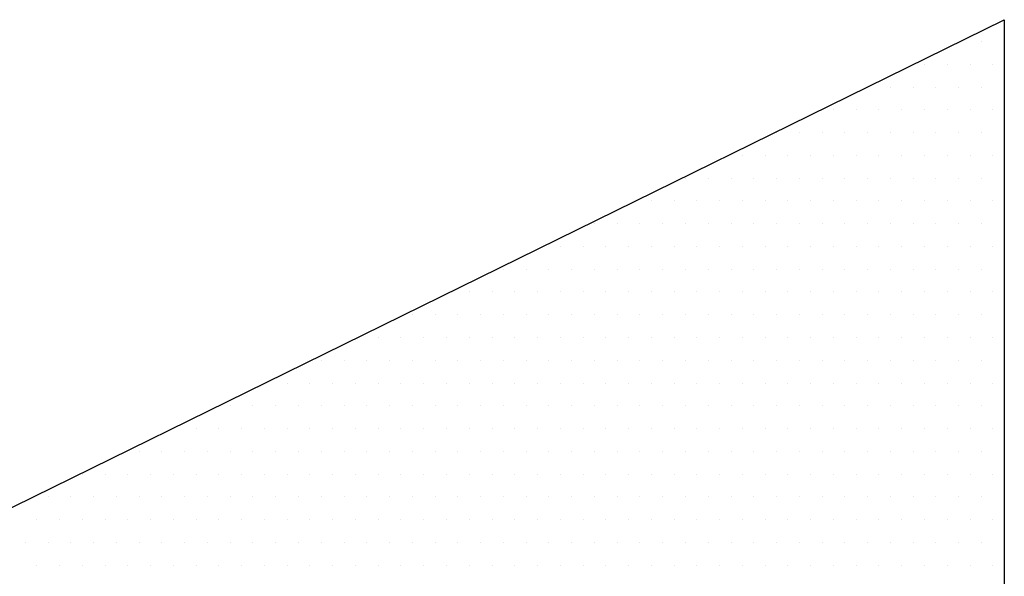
# Model space of a CAD drawing. Header units: millimetres. Extents: x 472 to 1299, y 510 to 798.
# Tile 63 of 69: x 1142.97 to 1145.65, y 594.62 to 596.13. Entities that reach past the tile are written whole.
import ezdxf
from ezdxf.enums import TextEntityAlignment as Align

# ---------------------------------------------------------------- set-up
doc = ezdxf.new("R2010")
doc.units = ezdxf.units.MM
doc.header["$LTSCALE"] = 4
doc.layers.add('KKS_1', color=7, linetype='Continuous', lineweight=5)
doc.styles.get("Standard").update_dxf_attribs({"font": 'ISOCP.SHX'})

# ---------------------------------------------------------------- blocks, each defined once
blk = doc.blocks.new('*X17')
at = {"color": 0, "linetype": 'Continuous'}
for p, q in [((-3.09375, 1.4375), (-3.09375, 1.4375)), ((-3.03125, 1.4375), (-3.03125, 1.4375)), ((-3.0625, 1.375), (-3.0625, 1.375)), ((-3, 1.375), (-3, 1.375)), ((-2.9375, 1.375), (-2.9375, 1.375)), ((-2.875, 1.375), (-2.875, 1.375)), ((-3.09375, 1.3125), (-3.09375, 1.3125)), ((-3.03125, 1.3125), (-3.03125, 1.3125)), ((-2.96875, 1.3125), (-2.96875, 1.3125)), ((-2.90625, 1.3125), (-2.90625, 1.3125)), ((-2.84375, 1.3125), (-2.84375, 1.3125)), ((-2.78125, 1.3125), (-2.78125, 1.3125)), ((-2.71875, 1.3125), (-2.71875, 1.3125)), ((-3.0625, 1.25), (-3.0625, 1.25)), ((-3, 1.25), (-3, 1.25)), ((-2.9375, 1.25), (-2.9375, 1.25)), ((-2.875, 1.25), (-2.875, 1.25)), ((-2.8125, 1.25), (-2.8125, 1.25)), ((-2.75, 1.25), (-2.75, 1.25)), ((-2.6875, 1.25), (-2.6875, 1.25)), ((-2.625, 1.25), (-2.625, 1.25)), ((-3.09375, 1.1875), (-3.09375, 1.1875)), ((-3.03125, 1.1875), (-3.03125, 1.1875)), ((-2.96875, 1.1875), (-2.96875, 1.1875)), ((-2.90625, 1.1875), (-2.90625, 1.1875)), ((-2.84375, 1.1875), (-2.84375, 1.1875)), ((-2.78125, 1.1875), (-2.78125, 1.1875)), ((-2.71875, 1.1875), (-2.71875, 1.1875)), ((-2.65625, 1.1875), (-2.65625, 1.1875)), ((-2.59375, 1.1875), (-2.59375, 1.1875)), ((-2.53125, 1.1875), (-2.53125, 1.1875)), ((-2.46875, 1.1875), (-2.46875, 1.1875)), ((-3.0625, 1.125), (-3.0625, 1.125)), ((-3, 1.125), (-3, 1.125)), ((-2.9375, 1.125), (-2.9375, 1.125)), ((-2.875, 1.125), (-2.875, 1.125)), ((-2.8125, 1.125), (-2.8125, 1.125)), ((-2.75, 1.125), (-2.75, 1.125)), ((-2.6875, 1.125), (-2.6875, 1.125)), ((-2.625, 1.125), (-2.625, 1.125)), ((-2.5625, 1.125), (-2.5625, 1.125)), ((-2.5, 1.125), (-2.5, 1.125)), ((-2.4375, 1.125), (-2.4375, 1.125)), ((-2.375, 1.125), (-2.375, 1.125)), ((-3.09375, 1.0625), (-3.09375, 1.0625)), ((-3.03125, 1.0625), (-3.03125, 1.0625)), ((-2.96875, 1.0625), (-2.96875, 1.0625)), ((-2.90625, 1.0625), (-2.90625, 1.0625)), ((-2.84375, 1.0625), (-2.84375, 1.0625)), ((-2.78125, 1.0625), (-2.78125, 1.0625)), ((-2.71875, 1.0625), (-2.71875, 1.0625)), ((-2.65625, 1.0625), (-2.65625, 1.0625)), ((-2.59375, 1.0625), (-2.59375, 1.0625)), ((-2.53125, 1.0625), (-2.53125, 1.0625)), ((-2.46875, 1.0625), (-2.46875, 1.0625)), ((-2.40625, 1.0625), (-2.40625, 1.0625)), ((-2.34375, 1.0625), (-2.34375, 1.0625)), ((-2.28125, 1.0625), (-2.28125, 1.0625)), ((-2.21875, 1.0625), (-2.21875, 1.0625)), ((-3.0625, 1), (-3.0625, 1)), ((-3, 1), (-3, 1)), ((-2.9375, 1), (-2.9375, 1)), ((-2.875, 1), (-2.875, 1)), ((-2.8125, 1), (-2.8125, 1)), ((-2.75, 1), (-2.75, 1)), ((-2.6875, 1), (-2.6875, 1)), ((-2.625, 1), (-2.625, 1)), ((-2.5625, 1), (-2.5625, 1)), ((-2.5, 1), (-2.5, 1)), ((-2.4375, 1), (-2.4375, 1)), ((-2.375, 1), (-2.375, 1)), ((-2.3125, 1), (-2.3125, 1)), ((-2.25, 1), (-2.25, 1)), ((-2.1875, 1), (-2.1875, 1)), ((-2.125, 1), (-2.125, 1)), ((-3.09375, 0.9375), (-3.09375, 0.9375)), ((-3.03125, 0.9375), (-3.03125, 0.9375)), ((-2.96875, 0.9375), (-2.96875, 0.9375)), ((-2.90625, 0.9375), (-2.90625, 0.9375)), ((-2.84375, 0.9375), (-2.84375, 0.9375)), ((-2.78125, 0.9375), (-2.78125, 0.9375)), ((-2.71875, 0.9375), (-2.71875, 0.9375)), ((-2.65625, 0.9375), (-2.65625, 0.9375)), ((-2.59375, 0.9375), (-2.59375, 0.9375)), ((-2.53125, 0.9375), (-2.53125, 0.9375)), ((-2.46875, 0.9375), (-2.46875, 0.9375)), ((-2.40625, 0.9375), (-2.40625, 0.9375)), ((-2.34375, 0.9375), (-2.34375, 0.9375)), ((-2.28125, 0.9375), (-2.28125, 0.9375)), ((-2.21875, 0.9375), (-2.21875, 0.9375)), ((-2.15625, 0.9375), (-2.15625, 0.9375)), ((-2.09375, 0.9375), (-2.09375, 0.9375)), ((-2.03125, 0.9375), (-2.03125, 0.9375)), ((-1.96875, 0.9375), (-1.96875, 0.9375)), ((-3.0625, 0.875), (-3.0625, 0.875)), ((-3, 0.875), (-3, 0.875)), ((-2.9375, 0.875), (-2.9375, 0.875)), ((-2.875, 0.875), (-2.875, 0.875)), ((-2.8125, 0.875), (-2.8125, 0.875)), ((-2.75, 0.875), (-2.75, 0.875)), ((-2.6875, 0.875), (-2.6875, 0.875)), ((-2.625, 0.875), (-2.625, 0.875)), ((-2.5625, 0.875), (-2.5625, 0.875)), ((-2.5, 0.875), (-2.5, 0.875)), ((-2.4375, 0.875), (-2.4375, 0.875)), ((-2.375, 0.875), (-2.375, 0.875)), ((-2.3125, 0.875), (-2.3125, 0.875)), ((-2.25, 0.875), (-2.25, 0.875)), ((-2.1875, 0.875), (-2.1875, 0.875)), ((-2.125, 0.875), (-2.125, 0.875)), ((-2.0625, 0.875), (-2.0625, 0.875)), ((-2, 0.875), (-2, 0.875)), ((-1.9375, 0.875), (-1.9375, 0.875)), ((-1.875, 0.875), (-1.875, 0.875)), ((-3.09375, 0.8125), (-3.09375, 0.8125)), ((-3.03125, 0.8125), (-3.03125, 0.8125)), ((-2.96875, 0.8125), (-2.96875, 0.8125)), ((-2.90625, 0.8125), (-2.90625, 0.8125)), ((-2.84375, 0.8125), (-2.84375, 0.8125)), ((-2.78125, 0.8125), (-2.78125, 0.8125)), ((-2.71875, 0.8125), (-2.71875, 0.8125)), ((-2.65625, 0.8125), (-2.65625, 0.8125)), ((-2.59375, 0.8125), (-2.59375, 0.8125)), ((-2.53125, 0.8125), (-2.53125, 0.8125)), ((-2.46875, 0.8125), (-2.46875, 0.8125)), ((-2.40625, 0.8125), (-2.40625, 0.8125)), ((-2.34375, 0.8125), (-2.34375, 0.8125)), ((-2.28125, 0.8125), (-2.28125, 0.8125)), ((-2.21875, 0.8125), (-2.21875, 0.8125)), ((-2.15625, 0.8125), (-2.15625, 0.8125)), ((-2.09375, 0.8125), (-2.09375, 0.8125)), ((-2.03125, 0.8125), (-2.03125, 0.8125)), ((-1.96875, 0.8125), (-1.96875, 0.8125)), ((-1.90625, 0.8125), (-1.90625, 0.8125)), ((-1.84375, 0.8125), (-1.84375, 0.8125)), ((-1.78125, 0.8125), (-1.78125, 0.8125)), ((-1.71875, 0.8125), (-1.71875, 0.8125)), ((-3.0625, 0.75), (-3.0625, 0.75)), ((-3, 0.75), (-3, 0.75)), ((-2.9375, 0.75), (-2.9375, 0.75)), ((-2.875, 0.75), (-2.875, 0.75)), ((-2.8125, 0.75), (-2.8125, 0.75)), ((-2.75, 0.75), (-2.75, 0.75)), ((-2.6875, 0.75), (-2.6875, 0.75)), ((-2.625, 0.75), (-2.625, 0.75)), ((-2.5625, 0.75), (-2.5625, 0.75)), ((-2.5, 0.75), (-2.5, 0.75)), ((-2.4375, 0.75), (-2.4375, 0.75)), ((-2.375, 0.75), (-2.375, 0.75)), ((-2.3125, 0.75), (-2.3125, 0.75)), ((-2.25, 0.75), (-2.25, 0.75)), ((-2.1875, 0.75), (-2.1875, 0.75)), ((-2.125, 0.75), (-2.125, 0.75)), ((-2.0625, 0.75), (-2.0625, 0.75)), ((-2, 0.75), (-2, 0.75)), ((-1.9375, 0.75), (-1.9375, 0.75)), ((-1.875, 0.75), (-1.875, 0.75)), ((-1.8125, 0.75), (-1.8125, 0.75)), ((-1.75, 0.75), (-1.75, 0.75)), ((-1.6875, 0.75), (-1.6875, 0.75)), ((-1.625, 0.75), (-1.625, 0.75)), ((-3.09375, 0.6875), (-3.09375, 0.6875)), ((-3.03125, 0.6875), (-3.03125, 0.6875)), ((-2.96875, 0.6875), (-2.96875, 0.6875)), ((-2.90625, 0.6875), (-2.90625, 0.6875)), ((-2.84375, 0.6875), (-2.84375, 0.6875)), ((-2.78125, 0.6875), (-2.78125, 0.6875)), ((-2.71875, 0.6875), (-2.71875, 0.6875)), ((-2.65625, 0.6875), (-2.65625, 0.6875)), ((-2.59375, 0.6875), (-2.59375, 0.6875)), ((-2.53125, 0.6875), (-2.53125, 0.6875)), ((-2.46875, 0.6875), (-2.46875, 0.6875)), ((-2.40625, 0.6875), (-2.40625, 0.6875)), ((-2.34375, 0.6875), (-2.34375, 0.6875)), ((-2.28125, 0.6875), (-2.28125, 0.6875)), ((-2.21875, 0.6875), (-2.21875, 0.6875)), ((-2.15625, 0.6875), (-2.15625, 0.6875)), ((-2.09375, 0.6875), (-2.09375, 0.6875)), ((-2.03125, 0.6875), (-2.03125, 0.6875)), ((-1.96875, 0.6875), (-1.96875, 0.6875)), ((-1.90625, 0.6875), (-1.90625, 0.6875)), ((-1.84375, 0.6875), (-1.84375, 0.6875)), ((-1.78125, 0.6875), (-1.78125, 0.6875)), ((-1.71875, 0.6875), (-1.71875, 0.6875)), ((-1.65625, 0.6875), (-1.65625, 0.6875)), ((-1.59375, 0.6875), (-1.59375, 0.6875)), ((-1.53125, 0.6875), (-1.53125, 0.6875)), ((-1.46875, 0.6875), (-1.46875, 0.6875)), ((-3.0625, 0.625), (-3.0625, 0.625)), ((-3, 0.625), (-3, 0.625)), ((-2.9375, 0.625), (-2.9375, 0.625)), ((-2.875, 0.625), (-2.875, 0.625)), ((-2.8125, 0.625), (-2.8125, 0.625)), ((-2.75, 0.625), (-2.75, 0.625)), ((-2.6875, 0.625), (-2.6875, 0.625)), ((-2.625, 0.625), (-2.625, 0.625)), ((-2.5625, 0.625), (-2.5625, 0.625)), ((-2.5, 0.625), (-2.5, 0.625)), ((-2.4375, 0.625), (-2.4375, 0.625)), ((-2.375, 0.625), (-2.375, 0.625)), ((-2.3125, 0.625), (-2.3125, 0.625)), ((-2.25, 0.625), (-2.25, 0.625)), ((-2.1875, 0.625), (-2.1875, 0.625)), ((-2.125, 0.625), (-2.125, 0.625)), ((-2.0625, 0.625), (-2.0625, 0.625)), ((-2, 0.625), (-2, 0.625)), ((-1.9375, 0.625), (-1.9375, 0.625)), ((-1.875, 0.625), (-1.875, 0.625)), ((-1.8125, 0.625), (-1.8125, 0.625)), ((-1.75, 0.625), (-1.75, 0.625)), ((-1.6875, 0.625), (-1.6875, 0.625)), ((-1.625, 0.625), (-1.625, 0.625)), ((-1.5625, 0.625), (-1.5625, 0.625)), ((-1.5, 0.625), (-1.5, 0.625)), ((-1.4375, 0.625), (-1.4375, 0.625)), ((-1.375, 0.625), (-1.375, 0.625)), ((-3.09375, 0.5625), (-3.09375, 0.5625)), ((-3.03125, 0.5625), (-3.03125, 0.5625)), ((-2.96875, 0.5625), (-2.96875, 0.5625)), ((-2.90625, 0.5625), (-2.90625, 0.5625)), ((-2.84375, 0.5625), (-2.84375, 0.5625)), ((-2.78125, 0.5625), (-2.78125, 0.5625)), ((-2.71875, 0.5625), (-2.71875, 0.5625)), ((-2.65625, 0.5625), (-2.65625, 0.5625)), ((-2.59375, 0.5625), (-2.59375, 0.5625)), ((-2.53125, 0.5625), (-2.53125, 0.5625)), ((-2.46875, 0.5625), (-2.46875, 0.5625)), ((-2.40625, 0.5625), (-2.40625, 0.5625)), ((-2.34375, 0.5625), (-2.34375, 0.5625)), ((-2.28125, 0.5625), (-2.28125, 0.5625)), ((-2.21875, 0.5625), (-2.21875, 0.5625)), ((-2.15625, 0.5625), (-2.15625, 0.5625)), ((-2.09375, 0.5625), (-2.09375, 0.5625)), ((-2.03125, 0.5625), (-2.03125, 0.5625)), ((-1.96875, 0.5625), (-1.96875, 0.5625)), ((-1.90625, 0.5625), (-1.90625, 0.5625)), ((-1.84375, 0.5625), (-1.84375, 0.5625)), ((-1.78125, 0.5625), (-1.78125, 0.5625)), ((-1.71875, 0.5625), (-1.71875, 0.5625)), ((-1.65625, 0.5625), (-1.65625, 0.5625)), ((-1.59375, 0.5625), (-1.59375, 0.5625)), ((-1.53125, 0.5625), (-1.53125, 0.5625)), ((-1.46875, 0.5625), (-1.46875, 0.5625)), ((-1.40625, 0.5625), (-1.40625, 0.5625)), ((-1.34375, 0.5625), (-1.34375, 0.5625)), ((-1.28125, 0.5625), (-1.28125, 0.5625)), ((-1.21875, 0.5625), (-1.21875, 0.5625)), ((-3.0625, 0.5), (-3.0625, 0.5)), ((-3, 0.5), (-3, 0.5)), ((-2.9375, 0.5), (-2.9375, 0.5)), ((-2.875, 0.5), (-2.875, 0.5)), ((-2.8125, 0.5), (-2.8125, 0.5)), ((-2.75, 0.5), (-2.75, 0.5)), ((-2.6875, 0.5), (-2.6875, 0.5)), ((-2.625, 0.5), (-2.625, 0.5)), ((-2.5625, 0.5), (-2.5625, 0.5)), ((-2.5, 0.5), (-2.5, 0.5)), ((-2.4375, 0.5), (-2.4375, 0.5)), ((-2.375, 0.5), (-2.375, 0.5)), ((-2.3125, 0.5), (-2.3125, 0.5)), ((-2.25, 0.5), (-2.25, 0.5)), ((-2.1875, 0.5), (-2.1875, 0.5)), ((-2.125, 0.5), (-2.125, 0.5)), ((-2.0625, 0.5), (-2.0625, 0.5)), ((-2, 0.5), (-2, 0.5)), ((-1.9375, 0.5), (-1.9375, 0.5)), ((-1.875, 0.5), (-1.875, 0.5)), ((-1.8125, 0.5), (-1.8125, 0.5)), ((-1.75, 0.5), (-1.75, 0.5)), ((-1.6875, 0.5), (-1.6875, 0.5)), ((-1.625, 0.5), (-1.625, 0.5)), ((-1.5625, 0.5), (-1.5625, 0.5)), ((-1.5, 0.5), (-1.5, 0.5)), ((-1.4375, 0.5), (-1.4375, 0.5)), ((-1.375, 0.5), (-1.375, 0.5)), ((-1.3125, 0.5), (-1.3125, 0.5)), ((-1.25, 0.5), (-1.25, 0.5)), ((-1.1875, 0.5), (-1.1875, 0.5)), ((-1.125, 0.5), (-1.125, 0.5)), ((-3.09375, 0.4375), (-3.09375, 0.4375)), ((-3.03125, 0.4375), (-3.03125, 0.4375)), ((-2.96875, 0.4375), (-2.96875, 0.4375)), ((-2.90625, 0.4375), (-2.90625, 0.4375)), ((-2.84375, 0.4375), (-2.84375, 0.4375)), ((-2.78125, 0.4375), (-2.78125, 0.4375)), ((-2.71875, 0.4375), (-2.71875, 0.4375)), ((-2.65625, 0.4375), (-2.65625, 0.4375)), ((-2.59375, 0.4375), (-2.59375, 0.4375)), ((-2.53125, 0.4375), (-2.53125, 0.4375)), ((-2.46875, 0.4375), (-2.46875, 0.4375)), ((-2.40625, 0.4375), (-2.40625, 0.4375)), ((-2.34375, 0.4375), (-2.34375, 0.4375)), ((-2.28125, 0.4375), (-2.28125, 0.4375)), ((-2.21875, 0.4375), (-2.21875, 0.4375)), ((-2.15625, 0.4375), (-2.15625, 0.4375)), ((-2.09375, 0.4375), (-2.09375, 0.4375)), ((-2.03125, 0.4375), (-2.03125, 0.4375)), ((-1.96875, 0.4375), (-1.96875, 0.4375)), ((-1.90625, 0.4375), (-1.90625, 0.4375)), ((-1.84375, 0.4375), (-1.84375, 0.4375)), ((-1.78125, 0.4375), (-1.78125, 0.4375)), ((-1.71875, 0.4375), (-1.71875, 0.4375)), ((-1.65625, 0.4375), (-1.65625, 0.4375)), ((-1.59375, 0.4375), (-1.59375, 0.4375)), ((-1.53125, 0.4375), (-1.53125, 0.4375)), ((-1.46875, 0.4375), (-1.46875, 0.4375)), ((-1.40625, 0.4375), (-1.40625, 0.4375)), ((-1.34375, 0.4375), (-1.34375, 0.4375)), ((-1.28125, 0.4375), (-1.28125, 0.4375)), ((-1.21875, 0.4375), (-1.21875, 0.4375)), ((-1.15625, 0.4375), (-1.15625, 0.4375)), ((-1.09375, 0.4375), (-1.09375, 0.4375)), ((-1.03125, 0.4375), (-1.03125, 0.4375)), ((-0.96875, 0.4375), (-0.96875, 0.4375)), ((-3.0625, 0.375), (-3.0625, 0.375)), ((-3, 0.375), (-3, 0.375)), ((-2.9375, 0.375), (-2.9375, 0.375)), ((-2.875, 0.375), (-2.875, 0.375)), ((-2.8125, 0.375), (-2.8125, 0.375)), ((-2.75, 0.375), (-2.75, 0.375)), ((-2.6875, 0.375), (-2.6875, 0.375)), ((-2.625, 0.375), (-2.625, 0.375)), ((-2.5625, 0.375), (-2.5625, 0.375)), ((-2.5, 0.375), (-2.5, 0.375)), ((-2.4375, 0.375), (-2.4375, 0.375)), ((-2.375, 0.375), (-2.375, 0.375)), ((-2.3125, 0.375), (-2.3125, 0.375)), ((-2.25, 0.375), (-2.25, 0.375)), ((-2.1875, 0.375), (-2.1875, 0.375)), ((-2.125, 0.375), (-2.125, 0.375)), ((-2.0625, 0.375), (-2.0625, 0.375)), ((-2, 0.375), (-2, 0.375)), ((-1.9375, 0.375), (-1.9375, 0.375)), ((-1.875, 0.375), (-1.875, 0.375)), ((-1.8125, 0.375), (-1.8125, 0.375)), ((-1.75, 0.375), (-1.75, 0.375)), ((-1.6875, 0.375), (-1.6875, 0.375)), ((-1.625, 0.375), (-1.625, 0.375)), ((-1.5625, 0.375), (-1.5625, 0.375)), ((-1.5, 0.375), (-1.5, 0.375)), ((-1.4375, 0.375), (-1.4375, 0.375)), ((-1.375, 0.375), (-1.375, 0.375)), ((-1.3125, 0.375), (-1.3125, 0.375)), ((-1.25, 0.375), (-1.25, 0.375)), ((-1.1875, 0.375), (-1.1875, 0.375)), ((-1.125, 0.375), (-1.125, 0.375)), ((-1.0625, 0.375), (-1.0625, 0.375)), ((-1, 0.375), (-1, 0.375)), ((-0.9375, 0.375), (-0.9375, 0.375)), ((-0.875, 0.375), (-0.875, 0.375)), ((-0.8125, 0.375), (-0.8125, 0.375)), ((-3.09375, 0.3125), (-3.09375, 0.3125)), ((-3.03125, 0.3125), (-3.03125, 0.3125)), ((-2.96875, 0.3125), (-2.96875, 0.3125)), ((-2.90625, 0.3125), (-2.90625, 0.3125)), ((-2.84375, 0.3125), (-2.84375, 0.3125)), ((-2.78125, 0.3125), (-2.78125, 0.3125)), ((-2.71875, 0.3125), (-2.71875, 0.3125)), ((-2.65625, 0.3125), (-2.65625, 0.3125)), ((-2.59375, 0.3125), (-2.59375, 0.3125)), ((-2.53125, 0.3125), (-2.53125, 0.3125)), ((-2.46875, 0.3125), (-2.46875, 0.3125)), ((-2.40625, 0.3125), (-2.40625, 0.3125)), ((-2.34375, 0.3125), (-2.34375, 0.3125)), ((-2.28125, 0.3125), (-2.28125, 0.3125)), ((-2.21875, 0.3125), (-2.21875, 0.3125)), ((-2.15625, 0.3125), (-2.15625, 0.3125)), ((-2.09375, 0.3125), (-2.09375, 0.3125)), ((-2.03125, 0.3125), (-2.03125, 0.3125)), ((-1.96875, 0.3125), (-1.96875, 0.3125)), ((-1.90625, 0.3125), (-1.90625, 0.3125)), ((-1.84375, 0.3125), (-1.84375, 0.3125)), ((-1.78125, 0.3125), (-1.78125, 0.3125)), ((-1.71875, 0.3125), (-1.71875, 0.3125)), ((-1.65625, 0.3125), (-1.65625, 0.3125)), ((-1.59375, 0.3125), (-1.59375, 0.3125)), ((-1.53125, 0.3125), (-1.53125, 0.3125)), ((-1.46875, 0.3125), (-1.46875, 0.3125)), ((-1.40625, 0.3125), (-1.40625, 0.3125)), ((-1.34375, 0.3125), (-1.34375, 0.3125)), ((-1.28125, 0.3125), (-1.28125, 0.3125)), ((-1.21875, 0.3125), (-1.21875, 0.3125)), ((-1.15625, 0.3125), (-1.15625, 0.3125)), ((-1.09375, 0.3125), (-1.09375, 0.3125)), ((-1.03125, 0.3125), (-1.03125, 0.3125)), ((-0.96875, 0.3125), (-0.96875, 0.3125)), ((-0.90625, 0.3125), (-0.90625, 0.3125)), ((-0.84375, 0.3125), (-0.84375, 0.3125)), ((-0.78125, 0.3125), (-0.78125, 0.3125)), ((-0.71875, 0.3125), (-0.71875, 0.3125)), ((-3.0625, 0.25), (-3.0625, 0.25)), ((-3, 0.25), (-3, 0.25)), ((-2.9375, 0.25), (-2.9375, 0.25)), ((-2.875, 0.25), (-2.875, 0.25)), ((-2.8125, 0.25), (-2.8125, 0.25)), ((-2.75, 0.25), (-2.75, 0.25)), ((-2.6875, 0.25), (-2.6875, 0.25)), ((-2.625, 0.25), (-2.625, 0.25)), ((-2.5625, 0.25), (-2.5625, 0.25)), ((-2.5, 0.25), (-2.5, 0.25)), ((-2.4375, 0.25), (-2.4375, 0.25)), ((-2.375, 0.25), (-2.375, 0.25)), ((-2.3125, 0.25), (-2.3125, 0.25)), ((-2.25, 0.25), (-2.25, 0.25)), ((-2.1875, 0.25), (-2.1875, 0.25)), ((-2.125, 0.25), (-2.125, 0.25)), ((-2.0625, 0.25), (-2.0625, 0.25)), ((-2, 0.25), (-2, 0.25)), ((-1.9375, 0.25), (-1.9375, 0.25)), ((-1.875, 0.25), (-1.875, 0.25)), ((-1.8125, 0.25), (-1.8125, 0.25)), ((-1.75, 0.25), (-1.75, 0.25)), ((-1.6875, 0.25), (-1.6875, 0.25)), ((-1.625, 0.25), (-1.625, 0.25)), ((-1.5625, 0.25), (-1.5625, 0.25)), ((-1.5, 0.25), (-1.5, 0.25)), ((-1.4375, 0.25), (-1.4375, 0.25)), ((-1.375, 0.25), (-1.375, 0.25)), ((-1.3125, 0.25), (-1.3125, 0.25)), ((-1.25, 0.25), (-1.25, 0.25)), ((-1.1875, 0.25), (-1.1875, 0.25)), ((-1.125, 0.25), (-1.125, 0.25)), ((-1.0625, 0.25), (-1.0625, 0.25)), ((-1, 0.25), (-1, 0.25)), ((-0.9375, 0.25), (-0.9375, 0.25)), ((-0.875, 0.25), (-0.875, 0.25)), ((-0.8125, 0.25), (-0.8125, 0.25)), ((-0.75, 0.25), (-0.75, 0.25)), ((-0.6875, 0.25), (-0.6875, 0.25)), ((-0.625, 0.25), (-0.625, 0.25)), ((-0.5625, 0.25), (-0.5625, 0.25)), ((-3.09375, 0.1875), (-3.09375, 0.1875)), ((-3.03125, 0.1875), (-3.03125, 0.1875)), ((-2.96875, 0.1875), (-2.96875, 0.1875)), ((-2.90625, 0.1875), (-2.90625, 0.1875)), ((-2.84375, 0.1875), (-2.84375, 0.1875)), ((-2.78125, 0.1875), (-2.78125, 0.1875)), ((-2.71875, 0.1875), (-2.71875, 0.1875)), ((-2.65625, 0.1875), (-2.65625, 0.1875)), ((-2.59375, 0.1875), (-2.59375, 0.1875)), ((-2.53125, 0.1875), (-2.53125, 0.1875)), ((-2.46875, 0.1875), (-2.46875, 0.1875)), ((-2.40625, 0.1875), (-2.40625, 0.1875)), ((-2.34375, 0.1875), (-2.34375, 0.1875)), ((-2.28125, 0.1875), (-2.28125, 0.1875)), ((-2.21875, 0.1875), (-2.21875, 0.1875)), ((-2.15625, 0.1875), (-2.15625, 0.1875)), ((-2.09375, 0.1875), (-2.09375, 0.1875)), ((-2.03125, 0.1875), (-2.03125, 0.1875)), ((-1.96875, 0.1875), (-1.96875, 0.1875)), ((-1.90625, 0.1875), (-1.90625, 0.1875)), ((-1.84375, 0.1875), (-1.84375, 0.1875)), ((-1.78125, 0.1875), (-1.78125, 0.1875)), ((-1.71875, 0.1875), (-1.71875, 0.1875)), ((-1.65625, 0.1875), (-1.65625, 0.1875)), ((-1.59375, 0.1875), (-1.59375, 0.1875)), ((-1.53125, 0.1875), (-1.53125, 0.1875)), ((-1.46875, 0.1875), (-1.46875, 0.1875)), ((-1.40625, 0.1875), (-1.40625, 0.1875)), ((-1.34375, 0.1875), (-1.34375, 0.1875)), ((-1.28125, 0.1875), (-1.28125, 0.1875)), ((-1.21875, 0.1875), (-1.21875, 0.1875)), ((-1.15625, 0.1875), (-1.15625, 0.1875)), ((-1.09375, 0.1875), (-1.09375, 0.1875)), ((-1.03125, 0.1875), (-1.03125, 0.1875)), ((-0.96875, 0.1875), (-0.96875, 0.1875)), ((-0.90625, 0.1875), (-0.90625, 0.1875)), ((-0.84375, 0.1875), (-0.84375, 0.1875)), ((-0.78125, 0.1875), (-0.78125, 0.1875)), ((-0.71875, 0.1875), (-0.71875, 0.1875)), ((-0.65625, 0.1875), (-0.65625, 0.1875)), ((-0.59375, 0.1875), (-0.59375, 0.1875)), ((-0.53125, 0.1875), (-0.53125, 0.1875)), ((-0.46875, 0.1875), (-0.46875, 0.1875)), ((-3.0625, 0.125), (-3.0625, 0.125)), ((-3, 0.125), (-3, 0.125)), ((-2.9375, 0.125), (-2.9375, 0.125)), ((-2.875, 0.125), (-2.875, 0.125)), ((-2.8125, 0.125), (-2.8125, 0.125)), ((-2.75, 0.125), (-2.75, 0.125)), ((-2.6875, 0.125), (-2.6875, 0.125)), ((-2.625, 0.125), (-2.625, 0.125)), ((-2.5625, 0.125), (-2.5625, 0.125)), ((-2.5, 0.125), (-2.5, 0.125)), ((-2.4375, 0.125), (-2.4375, 0.125)), ((-2.375, 0.125), (-2.375, 0.125)), ((-2.3125, 0.125), (-2.3125, 0.125)), ((-2.25, 0.125), (-2.25, 0.125)), ((-2.1875, 0.125), (-2.1875, 0.125)), ((-2.125, 0.125), (-2.125, 0.125)), ((-2.0625, 0.125), (-2.0625, 0.125)), ((-2, 0.125), (-2, 0.125)), ((-1.9375, 0.125), (-1.9375, 0.125)), ((-1.875, 0.125), (-1.875, 0.125)), ((-1.8125, 0.125), (-1.8125, 0.125)), ((-1.75, 0.125), (-1.75, 0.125)), ((-1.6875, 0.125), (-1.6875, 0.125)), ((-1.625, 0.125), (-1.625, 0.125)), ((-1.5625, 0.125), (-1.5625, 0.125)), ((-1.5, 0.125), (-1.5, 0.125)), ((-1.4375, 0.125), (-1.4375, 0.125)), ((-1.375, 0.125), (-1.375, 0.125)), ((-1.3125, 0.125), (-1.3125, 0.125)), ((-1.25, 0.125), (-1.25, 0.125)), ((-1.1875, 0.125), (-1.1875, 0.125)), ((-1.125, 0.125), (-1.125, 0.125)), ((-1.0625, 0.125), (-1.0625, 0.125)), ((-1, 0.125), (-1, 0.125)), ((-0.9375, 0.125), (-0.9375, 0.125)), ((-0.875, 0.125), (-0.875, 0.125)), ((-0.8125, 0.125), (-0.8125, 0.125)), ((-0.75, 0.125), (-0.75, 0.125)), ((-0.6875, 0.125), (-0.6875, 0.125)), ((-0.625, 0.125), (-0.625, 0.125)), ((-0.5625, 0.125), (-0.5625, 0.125)), ((-0.5, 0.125), (-0.5, 0.125)), ((-0.4375, 0.125), (-0.4375, 0.125)), ((-3.09375, 0.0625), (-3.09375, 0.0625)), ((-3.03125, 0.0625), (-3.03125, 0.0625)), ((-2.96875, 0.0625), (-2.96875, 0.0625)), ((-2.90625, 0.0625), (-2.90625, 0.0625)), ((-2.84375, 0.0625), (-2.84375, 0.0625)), ((-2.78125, 0.0625), (-2.78125, 0.0625)), ((-2.71875, 0.0625), (-2.71875, 0.0625)), ((-2.65625, 0.0625), (-2.65625, 0.0625)), ((-2.59375, 0.0625), (-2.59375, 0.0625)), ((-2.53125, 0.0625), (-2.53125, 0.0625)), ((-2.46875, 0.0625), (-2.46875, 0.0625)), ((-2.40625, 0.0625), (-2.40625, 0.0625)), ((-2.34375, 0.0625), (-2.34375, 0.0625)), ((-2.28125, 0.0625), (-2.28125, 0.0625)), ((-2.21875, 0.0625), (-2.21875, 0.0625)), ((-2.15625, 0.0625), (-2.15625, 0.0625)), ((-2.09375, 0.0625), (-2.09375, 0.0625)), ((-2.03125, 0.0625), (-2.03125, 0.0625)), ((-1.96875, 0.0625), (-1.96875, 0.0625)), ((-1.90625, 0.0625), (-1.90625, 0.0625)), ((-1.84375, 0.0625), (-1.84375, 0.0625)), ((-1.78125, 0.0625), (-1.78125, 0.0625)), ((-1.71875, 0.0625), (-1.71875, 0.0625)), ((-1.65625, 0.0625), (-1.65625, 0.0625)), ((-1.59375, 0.0625), (-1.59375, 0.0625)), ((-1.53125, 0.0625), (-1.53125, 0.0625)), ((-1.46875, 0.0625), (-1.46875, 0.0625)), ((-1.40625, 0.0625), (-1.40625, 0.0625)), ((-1.34375, 0.0625), (-1.34375, 0.0625)), ((-1.28125, 0.0625), (-1.28125, 0.0625)), ((-1.21875, 0.0625), (-1.21875, 0.0625)), ((-1.15625, 0.0625), (-1.15625, 0.0625)), ((-1.09375, 0.0625), (-1.09375, 0.0625)), ((-1.03125, 0.0625), (-1.03125, 0.0625)), ((-0.96875, 0.0625), (-0.96875, 0.0625)), ((-0.90625, 0.0625), (-0.90625, 0.0625)), ((-0.84375, 0.0625), (-0.84375, 0.0625)), ((-0.78125, 0.0625), (-0.78125, 0.0625)), ((-0.71875, 0.0625), (-0.71875, 0.0625)), ((-0.65625, 0.0625), (-0.65625, 0.0625)), ((-0.59375, 0.0625), (-0.59375, 0.0625)), ((-0.53125, 0.0625), (-0.53125, 0.0625)), ((-0.46875, 0.0625), (-0.46875, 0.0625)), ((-0.40625, 0.0625), (-0.40625, 0.0625)), ((-3.0625, 0), (-3.0625, 0)), ((-3, 0), (-3, 0)), ((-2.9375, 0), (-2.9375, 0)), ((-2.875, 0), (-2.875, 0)), ((-2.8125, 0), (-2.8125, 0)), ((-2.75, 0), (-2.75, 0)), ((-2.6875, 0), (-2.6875, 0)), ((-2.625, 0), (-2.625, 0)), ((-2.5625, 0), (-2.5625, 0)), ((-2.5, 0), (-2.5, 0)), ((-2.4375, 0), (-2.4375, 0)), ((-2.375, 0), (-2.375, 0)), ((-2.3125, 0), (-2.3125, 0)), ((-2.25, 0), (-2.25, 0)), ((-2.1875, 0), (-2.1875, 0)), ((-2.125, 0), (-2.125, 0)), ((-2.0625, 0), (-2.0625, 0)), ((-2, 0), (-2, 0)), ((-1.9375, 0), (-1.9375, 0)), ((-1.875, 0), (-1.875, 0)), ((-1.8125, 0), (-1.8125, 0)), ((-1.75, 0), (-1.75, 0)), ((-1.6875, 0), (-1.6875, 0)), ((-1.625, 0), (-1.625, 0)), ((-1.5625, 0), (-1.5625, 0)), ((-1.5, 0), (-1.5, 0)), ((-1.4375, 0), (-1.4375, 0)), ((-1.375, 0), (-1.375, 0)), ((-1.3125, 0), (-1.3125, 0)), ((-1.25, 0), (-1.25, 0)), ((-1.1875, 0), (-1.1875, 0)), ((-1.125, 0), (-1.125, 0)), ((-1.0625, 0), (-1.0625, 0)), ((-1, 0), (-1, 0)), ((-0.9375, 0), (-0.9375, 0)), ((-0.875, 0), (-0.875, 0)), ((-0.8125, 0), (-0.8125, 0)), ((-0.75, 0), (-0.75, 0)), ((-0.6875, 0), (-0.6875, 0)), ((-0.625, 0), (-0.625, 0)), ((-0.5625, 0), (-0.5625, 0)), ((-0.5, 0), (-0.5, 0)), ((-0.4375, 0), (-0.4375, 0))]:
    blk.add_line(p, q, dxfattribs=at)
blk = doc.blocks.new('ZZWR_RP1')
at = {"linetype": 'Continuous'}
blk.add_lwpolyline([(0, 0.0029), (3.0619, 1.5064), (3.0619, -1.5035), (0, 0)], dxfattribs=at)
at = {"linetype": 'Continuous', "xscale": -0.9900000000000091, "yscale": 0.9900000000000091, "zscale": 0.9900000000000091}
blk.add_blockref('*X17', (-0.0012, 0.024), dxfattribs=at)
at = {"layer": 'KKS_1', "color": 7, "width": 0.8}
for tag, p in [('KKS_1_POCZ', (-0.1558, 4.9969)), ('KKS_1_KONIEC', (-0.1558, 2.4873))]:
    blk.add_attdef(tag, text='', height=1.8, dxfattribs=at).set_placement(p, align=Align.CENTER)
at = {"layer": 'KKS_1', "color": 7, "width": 0.8, "flags": 1}
blk.add_attdef('OPIS', (-6.2488, -0.2827), '', height=1.5, dxfattribs=at)
blk.add_attdef('KKS_1_PEŁNY', text='', height=2.5, dxfattribs=at).set_placement((-0.1558, -3.8574), align=Align.CENTER)

msp = doc.modelspace()

# ---------------------------------------------------------------- block references
msp.add_blockref('ZZWR_RP1', (1142.5873, 594.6253))

doc.saveas('drawing.dxf')
